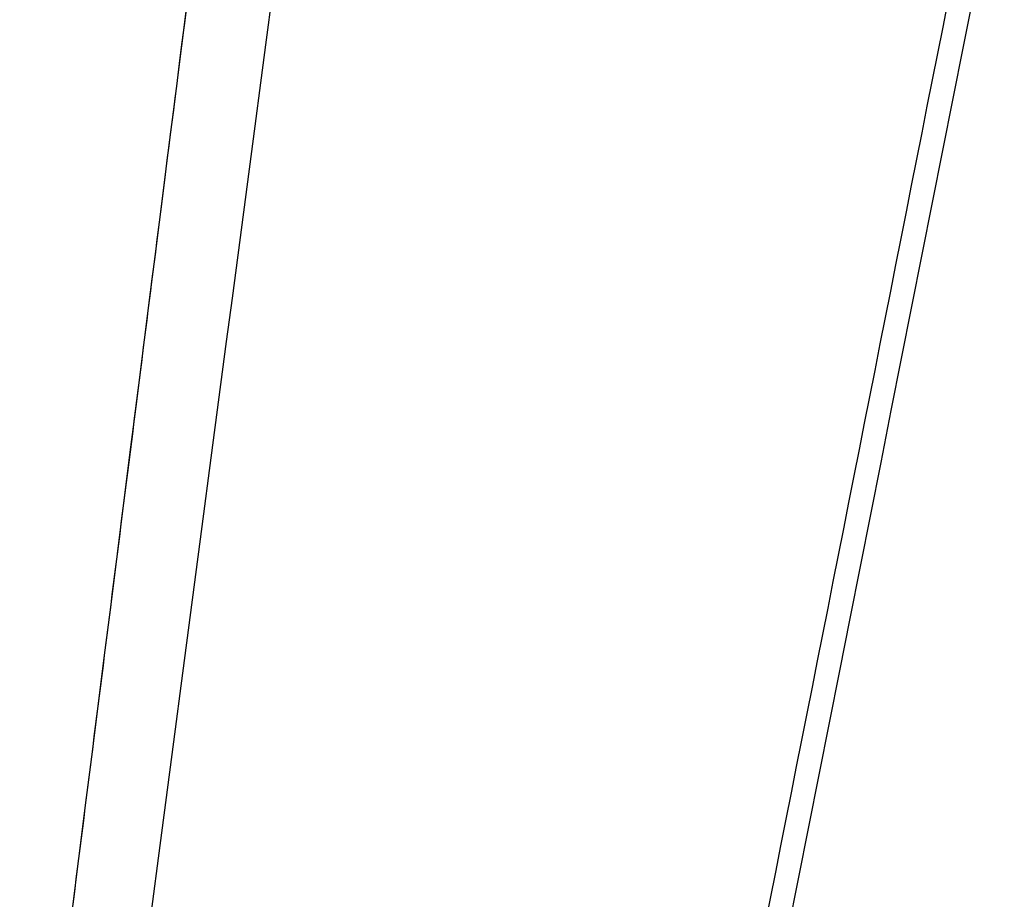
# Model space of a CAD drawing. Header units: millimetres. Extents: x 0 to 1905, y 0 to 2577.
# Tile 30 of 70: x 49 to 102, y 1823 to 1871. Entities that reach past the tile are written whole.
import ezdxf

# ---------------------------------------------------------------- set-up
doc = ezdxf.new("R2010")
doc.units = ezdxf.units.MM
doc.header["$MEASUREMENT"] = 0
doc.layers.add('Crea2D$visibili$linee', color=7, linetype='Continuous', true_color=0x000000)

msp = doc.modelspace()

# ---------------------------------------------------------------- linework, layer by layer
at = {"layer": 'Crea2D$visibili$linee'}
for points, degree, knots in [([(29.28352312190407, 1519.496879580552), (34.3133923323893, 1544.993323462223), (46.00696414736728, 1604.268124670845), (69.84929587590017, 1724.724698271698), (88.65069716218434, 1819.687804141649), (100.7652206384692, 1880.876439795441)], 3, [2, 2, 2, 2, 2.211273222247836, 2.491173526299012, 2.998263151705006, 2.998263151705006, 2.998263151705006, 2.998263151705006]), ([(13.0397753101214, 1519.49682189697), (21.98746671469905, 1590.113033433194), (30.93194348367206, 1660.729646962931), (39.88011457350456, 1731.345800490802), (48.83022732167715, 1801.961713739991), (57.77596977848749, 1872.578162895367), (57.77597000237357, 1872.578164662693), (57.77597028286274, 1872.578166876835), (57.77597061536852, 1872.57816950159)], 5, [2, 2, 2, 2, 2, 2, 2.999999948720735, 2.999999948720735, 2.999999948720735, 2.999999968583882, 2.999999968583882, 2.999999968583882, 2.999999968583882, 2.999999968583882, 2.999999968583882]), ([(62.31017225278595, 1872.482068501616), (55.73540140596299, 1822.576613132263), (43.9938131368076, 1733.452699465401), (28.52695460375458, 1615.792841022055), (19.67946224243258, 1548.032710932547), (15.95351677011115, 1519.496879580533)], 3, [0, 0, 0, 0, 0.424165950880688, 0.757498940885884, 1, 1, 1, 1])]:
    msp.add_open_spline(points, degree=degree, knots=knots, dxfattribs=at)
for points in [[(102.1075208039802, 1881.082618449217), (78.2269587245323, 1760.554224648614), (54.33893760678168, 1640.025738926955), (30.49434802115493, 1519.497261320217)], [(13.03931280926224, 1519.496879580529), (27.94338261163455, 1637.190810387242), (42.85559598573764, 1754.884573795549), (57.77597061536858, 1872.57816950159)]]:
    msp.add_open_spline(points, degree=3, dxfattribs=at)

doc.saveas('drawing.dxf')
